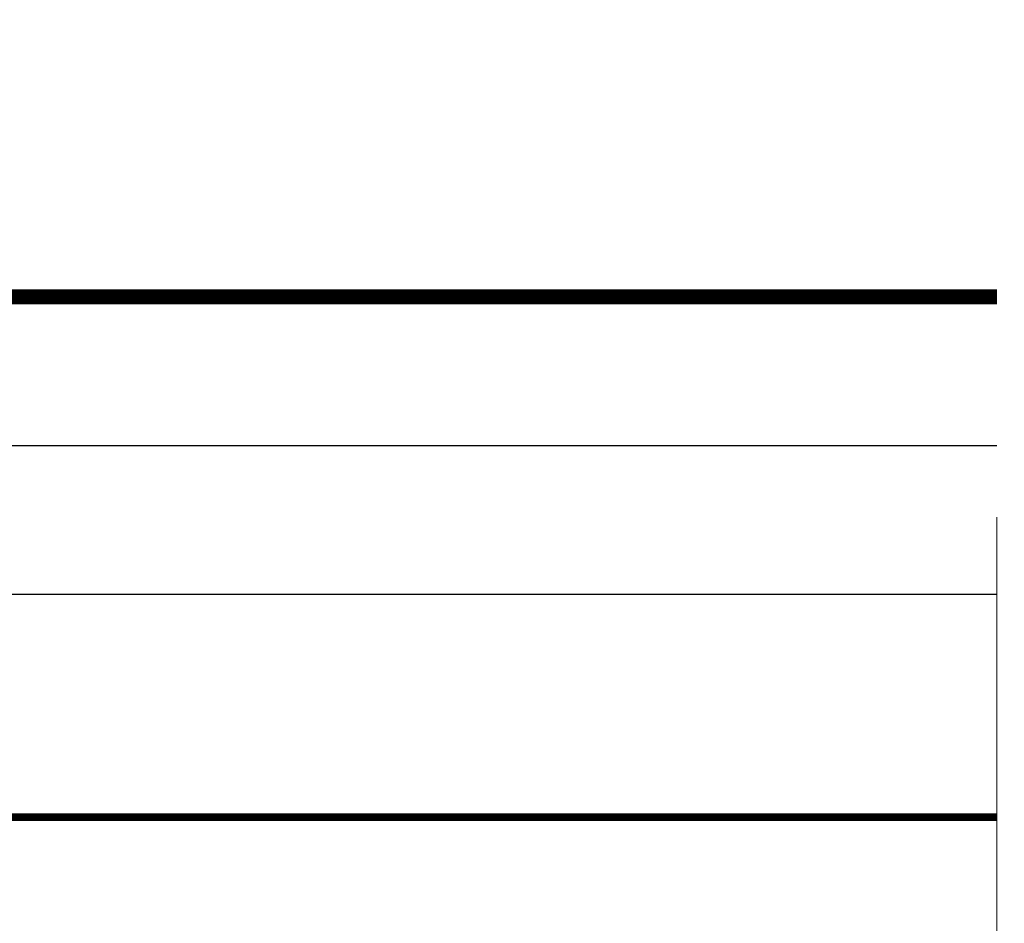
# Model space of a CAD drawing. Extents: x 4615668 to 9294084, y 5325188 to 10688993.
# Tile 38 of 256: x 4635367 to 4635380, y 5331391 to 5331403. Entities that reach past the tile are written whole.
import ezdxf

# ---------------------------------------------------------------- set-up
doc = ezdxf.new("R2010")
doc.units = 0
doc.header["$MEASUREMENT"] = 0
doc.linetypes.add('BUIB05', pattern=[1, 0.5, -0.5])
doc.layers.add('A_wymiary', color=152, linetype='Continuous', lineweight=5)
doc.layers.add('ocieplenie', color=214, linetype='Continuous', lineweight=13)

msp = doc.modelspace()

# ---------------------------------------------------------------- linework, layer by layer
at = {"layer": 'A_wymiary', "linetype": 'BUIB05', "ltscale": 40}
msp.add_lwpolyline([(4635265.651, 5331476.359), (4635379.88, 5331476.359), (4635379.88, 5331378.292), (4635265.651, 5331378.292)], close=True, dxfattribs=at)
at = {"layer": 'ocieplenie', "lineweight": 0, "ltscale": 40}
for points, const_width in [([(4635358.752, 5331414.325), (4635358.752, 5331399.325), (4635379.88, 5331399.325)], 0.2), ([(4635358.166, 5331394.861), (4635358.166, 5331392.325), (4635379.88, 5331392.325)], 0.1)]:
    msp.add_lwpolyline(points, dxfattribs=dict(at, const_width=const_width))
at = {"layer": 'ocieplenie', "lineweight": -3, "ltscale": 40}
for points in [[(4635358.466, 5331414.325), (4635358.466, 5331395.325), (4635379.88, 5331395.325)], [(4635358.466, 5331414.325), (4635358.466, 5331397.325), (4635379.88, 5331397.325)]]:
    msp.add_lwpolyline(points, dxfattribs=at)

doc.saveas('drawing.dxf')
